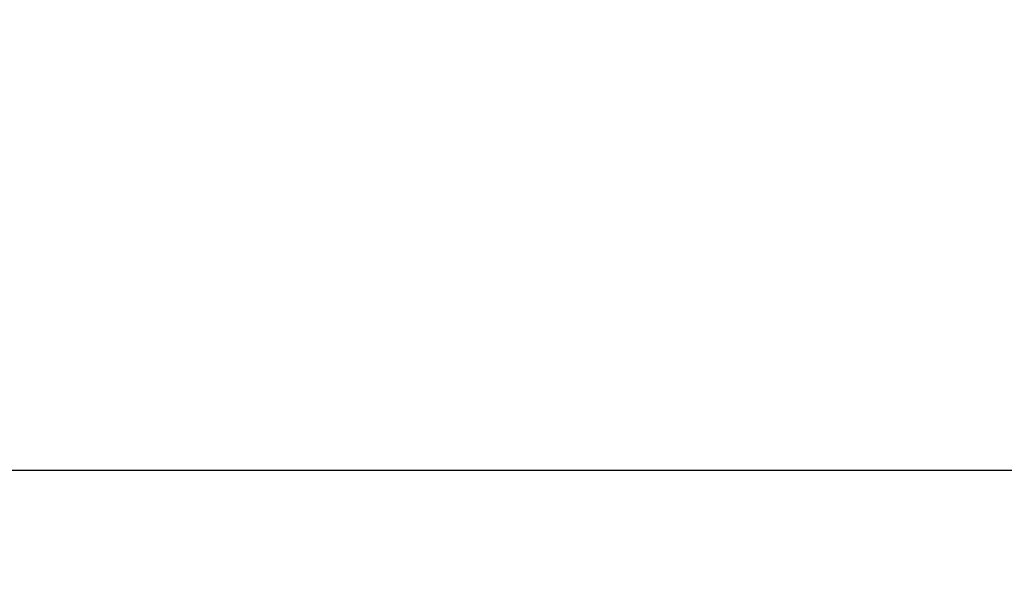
# Model space of a CAD drawing. Header units: millimetres. Extents: x -2527 to -2040, y -958 to -393.
# Tile 10 of 256: x -2517.659 to -2517.4851, y -948.3765 to -948.2784. Entities that reach past the tile are written whole.
import ezdxf

# ---------------------------------------------------------------- set-up
doc = ezdxf.new("R2010")
doc.units = ezdxf.units.MM
doc.layers.add('Imbottito', color=7, linetype='Continuous', true_color=0xb6b6b6)
doc.layers.add('Struttura', color=7, linetype='Continuous', true_color=0x121212)

msp = doc.modelspace()

# ---------------------------------------------------------------- linework, layer by layer
at = {"layer": 'Imbottito'}
msp.add_open_spline([(-2502.3578, -529.19536, 572.01256), (-2502.45781, -531.94833, 572.01098), (-2502.6934, -538.43762, 572.00736), (-2503.26419, -554.12679, 571.99871), (-2504.1632, -578.77647, 571.98507), (-2505.94717, -627.59707, 571.95781), (-2509.55154, -726.05035, 571.90226), (-2513.88455, -844.30202, 571.83521), (-2516.03404, -902.88506, 571.80174), (-2517.03647, -926.7641, 571.78812), (-2517.92829, -940.90378, 571.7806), (-2515.40528, -947.54397, 571.77687), (-2506.16322, -948.92453, 571.77463), (-2484.43781, -947.98758, 571.77214), (-2444.46479, -947.67527, 571.7676), (-2393.68105, -947.67527, 571.76446), (-2339.52347, -947.67527, 571.76611), (-2283.67898, -947.67527, 571.76813), (-2227.83448, -947.67527, 571.76611), (-2173.67691, -947.67527, 571.76446), (-2122.89316, -947.67527, 571.7676), (-2082.92014, -947.98758, 571.77214), (-2061.19474, -948.92453, 571.77463), (-2051.95267, -947.54397, 571.77687), (-2049.42966, -940.90378, 571.7806), (-2050.32148, -926.7641, 571.78812), (-2051.32391, -902.88506, 571.80174), (-2053.4734, -844.30202, 571.83521), (-2057.80641, -726.05035, 571.90226), (-2061.41078, -627.59707, 571.95781), (-2063.19475, -578.77647, 571.98507), (-2064.09376, -554.12679, 571.99871), (-2064.66456, -538.43762, 572.00736), (-2064.90014, -531.94833, 572.01098), (-2065.00015, -529.19536, 572.01256)], degree=3, knots=[-2, -2, -2, -2, -1.5, -1, -0.5, 0, 1, 2, 3, 4, 5, 6, 7, 8, 9, 10, 11, 12, 13, 14, 15, 16, 17, 18, 19, 20, 21, 22, 23, 24, 24.5, 25, 25.5, 26, 26, 26, 26], dxfattribs=at)
at = {"layer": 'Struttura'}
msp.add_line((-2527.11563, -948.35795, 148.69452), (-2507.14961, -948.35795, 148.69452), dxfattribs=at)
msp.add_open_spline([(-2517.56136, -942.95865, 541.26158), (-2517.56007, -942.95957, 540.61922), (-2517.55712, -942.96129, 539.31508), (-2517.55203, -942.96377, 537.32107), (-2517.54676, -942.96645, 535.30963), (-2517.54014, -942.97068, 532.63168), (-2517.5338, -942.97791, 529.34265), (-2517.53287, -942.99673, 524.42232), (-2517.55852, -943.03969, 519.32121), (-2517.59578, -943.08329, 515.48767), (-2517.61564, -943.10453, 513.41476), (-2517.65536, -943.147, 509.26894), (-2517.74462, -943.22747, 499.72814), (-2517.93943, -943.66519, 455.93374), (-2518.44685, -944.36085, 366.3355), (-2518.93697, -944.87722, 329.19273), (-2519.18203, -945.13541, 310.62135), (-2519.79035, -945.73605, 277.30676), (-2520.80075, -946.71042, 248.16007), (-2521.44789, -947.34234, 233.75659), (-2522.74216, -948.60616, 204.94961), (-2524.60417, -950.44889, 176.82206), (-2526.46619, -952.29162, 148.69452)], degree=3, knots=[-2, -2, -2, -2, -1.75, -1.5, -1.25, -1, -0.5, 0, 1, 2, 2, 2, 3, 4, 5, 5, 5, 6, 7, 7, 7, 8, 8, 8, 8], dxfattribs=at)

doc.saveas('drawing.dxf')
